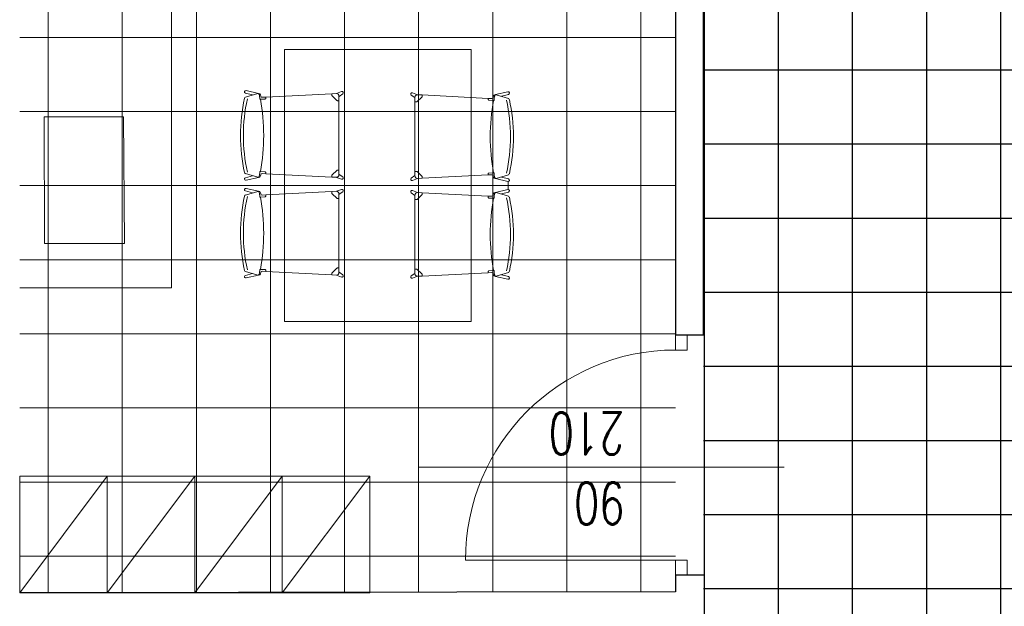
# Model space of a CAD drawing. Header units: millimetres. Extents: x -2948 to 78628, y 64669 to 215420.
# Tile 239 of 256: x 55087 to 55509, y 158163 to 158414. Entities that reach past the tile are written whole.
import ezdxf

# ---------------------------------------------------------------- set-up
doc = ezdxf.new("R2010")
doc.units = ezdxf.units.MM
doc.linetypes.add('HIDDEN', pattern=[9.525, 6.35, -3.175])
for name, color, linetype in [('_POMOCNICZE', 252, 'Continuous'), ('schody', 7, 'Continuous'), ('wymiary', 1, 'Continuous')]:
    doc.layers.add(name, color=color, linetype=linetype)
for name, color, linetype, lineweight in [('meble inst', 240, 'Continuous', 5), ('NOWE SCIANY', 3, 'Continuous', 13), ('OPIS', 2, 'Continuous', 13), ('SCIANY', 7, 'Continuous', 30), ('WYMIAR', 5, 'Continuous', 13)]:
    doc.layers.add(name, color=color, linetype=linetype, lineweight=lineweight)
doc.styles.add('style2', font='romans.shx', dxfattribs={"width": 0.7})
doc.dimstyles.new('100', dxfattribs={"dimscale": 80, "dimtxt": 0.2, "dimasz": 0.2, "dimexe": 1.25, "dimexo": 0.625, "dimgap": 0.05, "dimtad": 1, "dimdec": 0, "dimdsep": 46, "dimlunit": 6, "dimtxsty": 'style2', "dimblk1": 'TICK', "dimblk2": 'TICK', "dimsah": 1, "dimcen": 0.2, "dimse1": 1, "dimse2": 1, "dimclrd": 256, "dimclrt": 2, "dimadec": 0, "dimazin": 0, "dimtfac": 1, "dimtdec": 0, "dimtix": 1, "dimtmove": 1, "dimatfit": 0, "dimldrblk": 'DOTSMALL', "dimfxl": 1, "dimtolj": 1, "dimtzin": 0, "dimarcsym": 0})

# ---------------------------------------------------------------- blocks, each defined once
blk = doc.blocks.new('A$C25880EC6')
for p, q in [((22.7, 69.55), (24.18, 62.97)), ((24.06, 69.9), (25.01, 66.15)), ((26.22, 69.89), (24.27, 63.3)), ((67.14, 69.89), (69.08, 63.3)), ((69.3, 69.9), (68.34, 66.15)), ((70.66, 69.55), (69.18, 62.97)), ((75.03, 69.72), (70.68, 69.72)), ((75.05, 69.55), (76.53, 62.97)), ((76.41, 69.9), (77.36, 66.15)), ((78.57, 69.89), (76.63, 63.3)), ((119.49, 69.89), (121.43, 63.3)), ((121.65, 69.9), (120.7, 66.15)), ((123.01, 69.55), (121.53, 62.97)), ((26.18, 59.01), (24.38, 23.68)), ((24.98, 61.87), (25.62, 61.75)), ((26.28, 60.92), (26.18, 59.01)), ((26.21, 59.01), (26.68, 58.99)), ((27.2, 59.46), (27.33, 61.93)), ((27.33, 61.93), (27.33, 62.12)), ((66.03, 61.93), (66.03, 62.12)), ((66.15, 59.46), (66.03, 61.93)), ((67.14, 59.01), (66.68, 58.99)), ((67.08, 60.92), (67.18, 59.01)), ((67.18, 59.01), (68.98, 23.68)), ((68.38, 61.87), (67.74, 61.75)), ((78.53, 59.01), (76.73, 23.68)), ((77.33, 61.87), (77.97, 61.75)), ((78.63, 60.92), (78.53, 59.01)), ((78.56, 59.01), (79.03, 58.99)), ((79.55, 59.46), (79.68, 61.93)), ((79.68, 61.93), (79.68, 62.12)), ((118.38, 61.93), (118.38, 62.12)), ((118.51, 59.46), (118.38, 61.93)), ((119.5, 59.01), (119.03, 58.99)), ((119.43, 60.92), (119.53, 59.01)), ((119.53, 59.01), (121.33, 23.68)), ((120.73, 61.87), (120.09, 61.75)), ((0, -50), (0, 50)), ((0, 50), (145.71, 50)), ((145.71, -50), (145.71, 50)), ((23.23, 18.45), (24.24, 21.14)), ((24.38, 23.68), (24.25, 21.2)), ((24.38, 23.68), (25.18, 23.64)), ((24.38, 23.68), (25.18, 23.64)), ((25.52, 23.48), (27.93, 20.94)), ((25.52, 23.48), (27.93, 20.94)), ((67.84, 23.48), (65.43, 20.94)), ((67.84, 23.48), (65.43, 20.94)), ((68.98, 23.68), (68.18, 23.64)), ((68.98, 23.68), (68.18, 23.64)), ((68.98, 23.68), (69.11, 21.2)), ((70.13, 18.45), (69.12, 21.14)), ((75.58, 18.45), (76.59, 21.14)), ((76.73, 23.68), (76.6, 21.2)), ((76.73, 23.68), (77.53, 23.64)), ((76.73, 23.68), (77.53, 23.64)), ((77.87, 23.48), (80.28, 20.94)), ((77.87, 23.48), (80.28, 20.94)), ((120.19, 23.48), (117.78, 20.94)), ((120.19, 23.48), (117.78, 20.94)), ((121.33, 23.68), (120.53, 23.64)), ((121.33, 23.68), (120.53, 23.64)), ((121.33, 23.68), (121.46, 21.2)), ((122.48, 18.45), (121.47, 21.14)), ((24.45, 17.8), (25.77, 19.71)), ((25.94, 19.8), (28.06, 19.8)), ((28.06, 20.6), (28.06, 19.8)), ((28.06, 20.6), (28.06, 19.8)), ((28.06, 19.8), (46.68, 19.8)), ((65.29, 19.8), (46.68, 19.8)), ((65.29, 20.6), (65.29, 19.8)), ((65.29, 20.6), (65.29, 19.8)), ((67.42, 19.8), (65.29, 19.8)), ((68.9, 17.8), (67.58, 19.71)), ((76.8, 17.8), (78.13, 19.71)), ((78.29, 19.8), (80.42, 19.8)), ((80.42, 20.6), (80.42, 19.8)), ((80.42, 20.6), (80.42, 19.8)), ((80.42, 19.8), (99.03, 19.8)), ((117.64, 19.8), (99.03, 19.8)), ((117.64, 20.6), (117.64, 19.8)), ((117.64, 20.6), (117.64, 19.8)), ((119.77, 19.8), (117.64, 19.8)), ((121.26, 17.8), (119.93, 19.71)), ((23.86, -19.54), (24.87, -22.23)), ((25.09, -18.88), (26.41, -20.8)), ((26.57, -20.89), (28.7, -20.89)), ((28.7, -20.89), (47.31, -20.89)), ((28.7, -21.69), (28.7, -20.89)), ((28.7, -21.69), (28.7, -20.89)), ((65.93, -20.89), (47.31, -20.89)), ((68.05, -20.89), (65.93, -20.89)), ((65.93, -21.69), (65.93, -20.89)), ((65.93, -21.69), (65.93, -20.89)), ((69.54, -18.88), (68.22, -20.8)), ((70.77, -19.54), (69.75, -22.23)), ((76.21, -19.54), (77.23, -22.23)), ((77.44, -18.88), (78.76, -20.8)), ((78.93, -20.89), (81.05, -20.89)), ((81.05, -20.89), (99.67, -20.89)), ((81.05, -21.69), (81.05, -20.89)), ((81.05, -21.69), (81.05, -20.89)), ((118.28, -20.89), (99.67, -20.89)), ((120.4, -20.89), (118.28, -20.89)), ((118.28, -21.69), (118.28, -20.89)), ((118.28, -21.69), (118.28, -20.89)), ((121.89, -18.88), (120.57, -20.8)), ((123.12, -19.54), (122.11, -22.23)), ((25.02, -24.77), (24.89, -22.29)), ((25.02, -24.77), (25.81, -24.72)), ((25.02, -24.77), (25.81, -24.72)), ((26.81, -60.1), (25.02, -24.77)), ((26.15, -24.57), (28.56, -22.03)), ((26.15, -24.57), (28.56, -22.03)), ((68.48, -24.57), (66.07, -22.03)), ((68.48, -24.57), (66.07, -22.03)), ((67.81, -60.1), (69.61, -24.77)), ((69.61, -24.77), (68.81, -24.72)), ((69.61, -24.77), (68.81, -24.72)), ((69.61, -24.77), (69.74, -22.29)), ((77.37, -24.77), (77.24, -22.29)), ((77.37, -24.77), (78.17, -24.72)), ((77.37, -24.77), (78.17, -24.72)), ((79.17, -60.1), (77.37, -24.77)), ((78.5, -24.57), (80.91, -22.03)), ((78.5, -24.57), (80.91, -22.03)), ((120.83, -24.57), (118.42, -22.03)), ((120.83, -24.57), (118.42, -22.03)), ((120.17, -60.1), (121.96, -24.77)), ((121.96, -24.77), (121.17, -24.72)), ((121.96, -24.77), (121.17, -24.72)), ((121.96, -24.77), (122.09, -22.29)), ((145.71, -50), (0, -50)), ((25.61, -62.96), (26.25, -62.84)), ((26.91, -62.01), (26.81, -60.1)), ((26.85, -60.1), (27.31, -60.07)), ((27.84, -60.55), (27.96, -63.02)), ((27.96, -63.02), (27.96, -63.21)), ((66.79, -60.55), (66.66, -63.02)), ((66.66, -63.02), (66.66, -63.21)), ((67.78, -60.1), (67.31, -60.07)), ((67.72, -62.01), (67.81, -60.1)), ((69.01, -62.96), (68.37, -62.84)), ((77.97, -62.96), (78.61, -62.84)), ((79.26, -62.01), (79.17, -60.1)), ((79.2, -60.1), (79.66, -60.07)), ((80.19, -60.55), (80.32, -63.02)), ((80.32, -63.02), (80.32, -63.21)), ((119.14, -60.55), (119.02, -63.02)), ((119.02, -63.02), (119.02, -63.21)), ((120.13, -60.1), (119.67, -60.07)), ((120.07, -62.01), (120.17, -60.1)), ((121.37, -62.96), (120.73, -62.84)), ((23.34, -70.64), (24.81, -64.06)), ((24.69, -70.99), (25.65, -67.24)), ((26.85, -70.98), (24.91, -64.38)), ((67.77, -70.98), (69.72, -64.38)), ((69.94, -70.99), (68.98, -67.24)), ((71.29, -70.64), (69.81, -64.06)), ((75.69, -70.64), (77.17, -64.06)), ((77.04, -70.99), (78, -67.24)), ((79.2, -70.98), (77.26, -64.38)), ((120.13, -70.98), (122.07, -64.38)), ((122.29, -70.99), (121.33, -67.24)), ((123.64, -70.64), (122.17, -64.06))]:
    blk.add_line(p, q)
for centre, radius, start, end in [((23.38, 69.72), 0.7, 14.5105, 194.5105), ((26.92, 69.62), 0.756, 102.6049, 165.0833), ((46.68, -18.72), 91.28, 90, 102.6049), ((46.68, -20.27), 91.28, 90, 102.3944), ((46.68, -18.72), 91.28, 77.3951, 90), ((46.68, -20.27), 91.28, 77.6056, 90), ((66.43, 69.62), 0.756, 14.9167, 77.3951), ((69.98, 69.72), 0.7, 345.4895, 165.4895), ((75.73, 69.72), 0.7, 14.5105, 194.5105), ((79.28, 69.62), 0.756, 102.6049, 165.0833), ((99.03, -18.72), 91.28, 90, 102.6049), ((99.03, -20.27), 91.28, 90, 102.3944), ((99.03, -18.72), 91.28, 77.3951, 90), ((99.03, -20.27), 91.28, 77.6056, 90), ((118.78, 69.62), 0.756, 14.9167, 77.3951), ((122.33, 69.72), 0.7, 345.4895, 165.4895), ((24.75, 63.15), 0.5, 163.586, 211.1782), ((68.6, 63.15), 0.5, 328.8218, 16.414), ((77.11, 63.15), 0.5, 163.586, 211.1782), ((120.95, 63.15), 0.5, 328.8218, 16.414), ((27.33, 72.64), 10.44, 256.1504, 268.603), ((25.48, 60.96), 0.8, 357.086, 79.7695), ((26.7, 59.49), 0.5, 267.0298, 357.086), ((46.68, 164.67), 104.55, 259.3338, 280.6662), ((66.65, 59.49), 0.5, 182.914, 272.9702), ((66.03, 72.64), 10.44, 271.397, 283.8496), ((67.88, 60.96), 0.8, 100.2305, 182.914), ((79.68, 72.64), 10.44, 256.1504, 268.603), ((77.83, 60.96), 0.8, 357.086, 79.7695), ((79.05, 59.49), 0.5, 267.0298, 357.086), ((99.03, 164.67), 104.55, 259.3338, 280.6662), ((119.01, 59.49), 0.5, 182.914, 272.9702), ((118.38, 72.64), 10.44, 271.397, 283.8496), ((120.23, 60.96), 0.8, 100.2305, 182.914), ((24.05, 21.21), 0.2, 339.3772, 357.0298), ((25.15, 23.14), 0.5, 43.5149, 87.0298), ((25.15, 23.14), 0.5, 43.5149, 87.0298), ((68.2, 23.14), 0.5, 92.9702, 136.4851), ((68.2, 23.14), 0.5, 92.9702, 136.4851), ((69.3, 21.21), 0.2, 182.9702, 200.6228), ((76.4, 21.21), 0.2, 339.3772, 357.0298), ((77.5, 23.14), 0.5, 43.5149, 87.0298), ((77.5, 23.14), 0.5, 43.5149, 87.0298), ((120.56, 23.14), 0.5, 92.9702, 136.4851), ((120.56, 23.14), 0.5, 92.9702, 136.4851), ((121.66, 21.21), 0.2, 182.9702, 200.6228), ((23.88, 18.2), 0.7, 155.8771, 324.9714), ((25.94, 19.6), 0.2, 90, 145.097), ((27.56, 20.6), 0.5, 0, 43.5149), ((27.56, 20.6), 0.5, 0, 43.5149), ((65.79, 20.6), 0.5, 136.4851, 180), ((65.79, 20.6), 0.5, 136.4851, 180), ((67.42, 19.6), 0.2, 34.903, 90), ((69.48, 18.2), 0.7, 215.0286, 24.1229), ((76.23, 18.2), 0.7, 155.8771, 324.9714), ((78.29, 19.6), 0.2, 90, 145.097), ((79.92, 20.6), 0.5, 0, 43.5149), ((79.92, 20.6), 0.5, 0, 43.5149), ((118.14, 20.6), 0.5, 136.4851, 180), ((118.14, 20.6), 0.5, 136.4851, 180), ((119.77, 19.6), 0.2, 34.903, 90), ((121.83, 18.2), 0.7, 215.0286, 24.1229), ((24.51, -19.29), 0.7, 35.0286, 204.1229), ((26.57, -20.69), 0.2, 214.903, 270), ((68.05, -20.69), 0.2, 270, 325.097), ((70.11, -19.29), 0.7, 335.8771, 144.9714), ((76.87, -19.29), 0.7, 35.0286, 204.1229), ((78.93, -20.69), 0.2, 214.903, 270), ((120.4, -20.69), 0.2, 270, 325.097), ((122.47, -19.29), 0.7, 335.8771, 144.9714), ((24.69, -22.3), 0.2, 2.9702, 20.6228), ((25.79, -24.23), 0.5, 272.9702, 316.4851), ((25.79, -24.23), 0.5, 272.9702, 316.4851), ((28.2, -21.69), 0.5, 316.4851, 0), ((28.2, -21.69), 0.5, 316.4851, 0), ((66.43, -21.69), 0.5, 180, 223.5149), ((66.43, -21.69), 0.5, 180, 223.5149), ((68.84, -24.23), 0.5, 223.5149, 267.0298), ((68.84, -24.23), 0.5, 223.5149, 267.0298), ((69.94, -22.3), 0.2, 159.3772, 177.0298), ((77.04, -22.3), 0.2, 2.9702, 20.6228), ((78.14, -24.23), 0.5, 272.9702, 316.4851), ((78.14, -24.23), 0.5, 272.9702, 316.4851), ((80.55, -21.69), 0.5, 316.4851, 0), ((80.55, -21.69), 0.5, 316.4851, 0), ((118.78, -21.69), 0.5, 180, 223.5149), ((118.78, -21.69), 0.5, 180, 223.5149), ((121.19, -24.23), 0.5, 223.5149, 267.0298), ((121.19, -24.23), 0.5, 223.5149, 267.0298), ((122.29, -22.3), 0.2, 159.3772, 177.0298), ((26.11, -62.05), 0.8, 280.2305, 2.914), ((27.34, -60.57), 0.5, 2.914, 92.9702), ((47.31, -165.76), 104.55, 79.3338, 100.6662), ((67.29, -60.57), 0.5, 87.0298, 177.086), ((68.52, -62.05), 0.8, 177.086, 259.7695), ((78.46, -62.05), 0.8, 280.2305, 2.914), ((79.69, -60.57), 0.5, 2.914, 92.9702), ((99.67, -165.76), 104.55, 79.3338, 100.6662), ((119.64, -60.57), 0.5, 87.0298, 177.086), ((120.87, -62.05), 0.8, 177.086, 259.7695), ((25.39, -64.24), 0.5, 148.8218, 196.414), ((27.96, -73.73), 10.44, 91.397, 103.8496), ((66.66, -73.73), 10.44, 76.1504, 88.603), ((69.24, -64.24), 0.5, 343.586, 31.1782), ((77.74, -64.24), 0.5, 148.8218, 196.414), ((80.32, -73.73), 10.44, 91.397, 103.8496), ((119.02, -73.73), 10.44, 76.1504, 88.603), ((121.59, -64.24), 0.5, 343.586, 31.1782), ((24.01, -70.81), 0.7, 165.4895, 345.4895), ((27.56, -70.71), 0.756, 194.9167, 257.3951), ((47.31, 17.63), 91.28, 257.3951, 270), ((47.31, 19.18), 91.28, 257.6056, 270), ((47.31, 19.18), 91.28, 270, 282.3944), ((47.31, 17.63), 91.28, 270, 282.6049), ((67.07, -70.71), 0.756, 282.6049, 345.0833), ((70.61, -70.81), 0.7, 194.5105, 14.5105), ((76.37, -70.81), 0.7, 165.4895, 345.4895), ((79.91, -70.71), 0.756, 194.9167, 257.3951), ((99.67, 17.63), 91.28, 257.3951, 270), ((99.67, 19.18), 91.28, 257.6056, 270), ((99.67, 19.18), 91.28, 270, 282.3944), ((99.67, 17.63), 91.28, 270, 282.6049), ((119.42, -70.71), 0.756, 282.6049, 345.0833), ((122.97, -70.81), 0.7, 194.5105, 14.5105)]:
    blk.add_arc(centre, radius, start, end)
at = {"extrusion": (0, 0, -1)}
for centre, major_axis, ratio, start_param, end_param in [((24.98, 62.97), (0, 1.1), 0.727273, 3.141593, 4.712389), ((24.94, 63.6), (0, 1.1), 0.727273, 3.281456, 4.018429), ((27.02, 62.12), (0.305, 0), 0.306923, -1.406459, 0.051116), ((77.33, 62.97), (0, 1.1), 0.727273, 3.141593, 4.712389), ((77.29, 63.6), (0, 1.1), 0.727273, 3.281456, 4.018429), ((79.38, 62.12), (0.305, 0), 0.306923, -1.406459, 0.051116), ((25.2, 20.77), (-0.778, 0.778), 0.727273, 3.663256, 4.730066), ((68.16, 20.76), (0.736, 0.817), 0.727273, 0.765622, 1.588473), ((77.55, 20.77), (-0.778, 0.778), 0.727273, 3.663256, 4.730066), ((120.51, 20.76), (0.736, 0.817), 0.727273, 0.765622, 1.588473), ((68.79, -21.86), (-0.778, 0.778), 0.727273, 0.521663, 1.588473), ((121.15, -21.86), (-0.778, 0.778), 0.727273, 0.521663, 1.588473), ((25.83, -21.85), (0.736, 0.817), 0.727273, 3.907214, 4.730066), ((78.19, -21.85), (0.736, 0.817), 0.727273, 3.907214, 4.730066), ((66.97, -63.21), (-0.305, 0), 0.306923, -1.406459, 0.051116), ((69.01, -64.06), (0, 1.1), 0.727273, 0, 1.570796), ((119.32, -63.21), (-0.305, 0), 0.306923, -1.406459, 0.051116), ((121.37, -64.06), (0, 1.1), 0.727273, 0, 1.570796), ((69.05, -64.69), (0, 1.1), 0.727273, 0.139864, 0.876837), ((121.4, -64.69), (0, 1.1), 0.727273, 0.139864, 0.876837)]:
    blk.add_ellipse(centre, major_axis=major_axis, ratio=ratio, start_param=start_param, end_param=end_param, dxfattribs=at)
for centre, major_axis, ratio, start_param, end_param in [((66.33, 62.12), (-0.305, 0), 0.306923, -1.406459, 0.051116), ((68.38, 62.97), (0, 1.1), 0.727273, 3.141593, 4.712389), ((68.41, 63.6), (0, 1.1), 0.727273, 3.281456, 4.018429), ((118.68, 62.12), (-0.305, 0), 0.306923, -1.406459, 0.051116), ((120.73, 62.97), (0, 1.1), 0.727273, 3.141593, 4.712389), ((120.77, 63.6), (0, 1.1), 0.727273, 3.281456, 4.018429), ((25.2, 20.76), (-0.736, 0.817), 0.727273, 0.765622, 1.588473), ((68.16, 20.77), (0.778, 0.778), 0.727273, 3.663256, 4.730066), ((77.55, 20.76), (-0.736, 0.817), 0.727273, 0.765622, 1.588473), ((120.51, 20.77), (0.778, 0.778), 0.727273, 3.663256, 4.730066), ((25.83, -21.86), (0.778, 0.778), 0.727273, 0.521663, 1.588473), ((78.18, -21.86), (0.778, 0.778), 0.727273, 0.521663, 1.588473), ((68.79, -21.85), (-0.736, 0.817), 0.727273, 3.907214, 4.730066), ((121.15, -21.85), (-0.736, 0.817), 0.727273, 3.907214, 4.730066), ((25.61, -64.06), (0, 1.1), 0.727273, 0, 1.570796), ((27.66, -63.21), (0.305, 0), 0.306923, -1.406459, 0.051116), ((77.97, -64.06), (0, 1.1), 0.727273, 0, 1.570796), ((80.01, -63.21), (0.305, 0), 0.306923, -1.406459, 0.051116), ((25.58, -64.69), (0, 1.1), 0.727273, 0.139864, 0.876837), ((77.93, -64.69), (0, 1.1), 0.727273, 0.139864, 0.876837)]:
    blk.add_ellipse(centre, major_axis=major_axis, ratio=ratio, start_param=start_param, end_param=end_param)
blk = doc.blocks.new('TICK')
at = {"color": 5}
for p, q in [((0, -0.75), (0, 0.75)), ((-1, 0), (1, 0))]:
    blk.add_line(p, q, dxfattribs=at)
at = {"const_width": 0.1}
blk.add_lwpolyline([(-0.354, -0.354), (0.354, 0.354)], dxfattribs=at)
blk = doc.blocks.new('*D1907')
at = {"layer": 'Defpoints', "color": 0, "ltscale": 2, "transparency": 16777216}
for p in [(54359.15, 158156.62), (55086.95, 158156.62), (55097.36, 156943.62)]:
    blk.add_point(p, dxfattribs=at)
at = {"layer": 'WYMIAR', "lineweight": -2, "ltscale": 2, "transparency": 16777216}
blk.add_line((54359.15, 156959.62), (54359.15, 158140.62), dxfattribs=at)
at = {"layer": 'WYMIAR', "lineweight": -2, "ltscale": 2, "transparency": 16777216, "xscale": 16, "yscale": 16, "zscale": 16}
for p, rotation in [((54359.15, 158156.62), 90), ((54359.15, 156943.62), 270)]:
    blk.add_blockref('TICK', p, dxfattribs=dict(at, rotation=rotation))
at = {"layer": 'WYMIAR', "color": 2, "ltscale": 2, "transparency": 16777216, "insert": (54347.15, 157550.12), "char_height": 16, "attachment_point": 5, "rotation": 90, "style": 'style2'}
blk.add_mtext('\\A1;1\xa0213', dxfattribs=at)
blk = doc.blocks.new('_DotSmall')
at = {"layer": 'OPIS', "color": 0, "const_width": 0.5}
blk.add_lwpolyline([(-0.0625, 0, 1), (0.0625, 0, 1)], format="xyb", close=True, dxfattribs=at)

msp = doc.modelspace()

# ---------------------------------------------------------------- hatches: boundary and pattern name
at = {"layer": '_POMOCNICZE', "lineweight": 13, "true_color": 0x2893f0, "extrusion": (-8.85905e-08, -2.09366e-08, 1)}
h = msp.add_hatch(dxfattribs=at)
h.set_pattern_fill('ANSI37', color=150, scale=10, angle=135)
h.set_pattern_definition([(270, (659746.15, 586523.536), (31.75, -6e-14), []), (360, (659746.15, 586523.536), (6e-14, 31.75), [])])
h.paths.add_polyline_path([(55367.97, 158563.62), (55086.96, 158563.62), (55086.96, 158168.62), (55367.99, 158169.02)])
at = {"layer": 'schody', "linetype": 'HIDDEN', "ltscale": 2, "true_color": 0x139b48, "transparency": 33554687}
h = msp.add_hatch(dxfattribs=at)
h.set_pattern_fill('ANSI37', color=114, scale=10, angle=45)
h.set_pattern_definition([(180, (24138.385, -24138.12), (-4e-15, -31.75), []), (270, (24138.385, -24138.12), (31.75, -5e-15), [])])
h.paths.add_polyline_path([(55379.97, 158725.62), (55379.99, 157883), (55084.75, 157884.62), (55086.97, 156940.88), (56247.96, 156943.62), (56247.96, 157994.62), (56037.96, 157995.62), (56037.96, 158513.62), (56247.96, 158513.62), (56247.96, 158725.62)])

# ---------------------------------------------------------------- linework, layer by layer
at = {"layer": 'meble inst', "lineweight": 5, "ltscale": 0.02}
for p, q in [((55152, 158504.42), (55152, 158299.24)), ((55152, 158299.24), (55086.97, 158299.24))]:
    msp.add_line(p, q, dxfattribs=at)
at = {"layer": 'meble inst', "ltscale": 0.02}
msp.add_lwpolyline([(55131.45, 158372.46), (55097.45, 158372.46), (55097.55, 158318.31), (55131.84, 158318.31)], close=True, dxfattribs=at)
at = {"layer": 'NOWE SCIANY'}
for p, q in [((55367.97, 158279.1), (55367.97, 158272.6)), ((55372.97, 158272.6), (55372.97, 158279.1)), ((55367.97, 158272.6), (55372.97, 158272.6)), ((55414.62, 158222.43), (55258.05, 158222.43)), ((55367.97, 158182.6), (55372.97, 158182.6)), ((55367.97, 158182.6), (55367.97, 158176.1)), ((55372.97, 158176.1), (55372.97, 158182.6))]:
    msp.add_line(p, q, dxfattribs=at)
at = {"layer": 'NOWE SCIANY', "ltscale": 2}
msp.add_line((55367.97, 158182.6), (55277.97, 158182.6), dxfattribs=at)
at = {"layer": 'NOWE SCIANY'}
msp.add_lwpolyline([(55372.97, 158279.1), (55367.97, 158279.1), (55379.97, 158279.1)], dxfattribs=at)
at = {"layer": 'NOWE SCIANY', "lineweight": 5}
msp.add_lwpolyline([(55372.97, 158176.1), (55378.97, 158176.1), (55367.97, 158176.1)], dxfattribs=at)
at = {"layer": 'NOWE SCIANY', "ltscale": 2}
msp.add_lwpolyline([(55367.97, 158176.1), (55379.97, 158176.1), (55379.97, 158176.1)], dxfattribs=at)
msp.add_arc((55367.97, 158182.6), 90, 90, 180, dxfattribs=at)
at = {"layer": 'SCIANY', "ltscale": 2}
for points in [[(55367.97, 158279.1), (55379.97, 158279.1), (55379.97, 158581.08), (55368.06, 158581.07), (55368.06, 158575.62), (55203.97, 158575.62), (55203.97, 158580.62), (55191.97, 158580.62), (55191.97, 158575.62), (55086.96, 158575.62), (55086.96, 158563.62), (55367.97, 158563.62), (55367.97, 158279.1)], [(55368.42, 158064.82), (55380.42, 158064.82), (55380.42, 158176.1), (55367.97, 158176.1), (55368, 158169.02), (55086.99, 158168.62)]]:
    msp.add_lwpolyline(points, dxfattribs=at)
at = {"layer": 'wymiary', "lineweight": 5}
for p, q in [((55086.99, 158168.62), (55124.49, 158218.62)), ((55124.49, 158168.62), (55161.99, 158218.62)), ((55161.99, 158168.62), (55199.49, 158218.62)), ((55199.49, 158168.62), (55236.99, 158218.62))]:
    msp.add_line(p, q, dxfattribs=at)
for points in [[(55124.49, 158168.62), (55086.99, 158168.62), (55086.99, 158218.62), (55124.49, 158218.62)], [(55124.49, 158168.62), (55086.99, 158168.62), (55086.99, 158218.62), (55124.49, 158218.62)], [(55161.99, 158168.62), (55124.49, 158168.62), (55124.49, 158218.62), (55161.99, 158218.62)], [(55161.99, 158168.62), (55124.49, 158168.62), (55124.49, 158218.62), (55161.99, 158218.62)], [(55199.49, 158168.62), (55161.99, 158168.62), (55161.99, 158218.62), (55199.49, 158218.62)], [(55236.99, 158168.62), (55199.49, 158168.62), (55199.49, 158218.62), (55236.99, 158218.62)]]:
    msp.add_lwpolyline(points, close=True, dxfattribs=at)

# ---------------------------------------------------------------- block references
at = {"layer": 'meble inst', "lineweight": 5, "ltscale": 0.02, "xscale": -0.8000000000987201, "yscale": 0.8000000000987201, "zscale": 0.8000000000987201, "rotation": 270}
msp.add_blockref('A$C25880EC6', (55240.5, 158284.8), dxfattribs=at)

# ---------------------------------------------------------------- texts
at = {"layer": 'NOWE SCIANY', "linetype": 'Continuous', "ltscale": 0.2, "insert": (55346.09, 158197.89), "char_height": 18, "width": 280.1371, "attachment_point": 1, "rotation": 179.9915, "style": 'style2'}
msp.add_mtext('90\\P210', dxfattribs=at)

# ---------------------------------------------------------------- dimensions: what is measured, and where the dimension line sits
at = {"layer": 'WYMIAR', "ltscale": 2}
dim = msp.add_linear_dim(base=(54359.15, 158156.62), p1=(55097.36, 156943.62), p2=(55086.95, 158156.62), angle=90, dimstyle='100', dxfattribs=at)
dim.commit()
dim.dimension.update_dxf_attribs({"geometry": '*D1907', "text_midpoint": (54347.15, 157550.12)})

doc.saveas('drawing.dxf')
